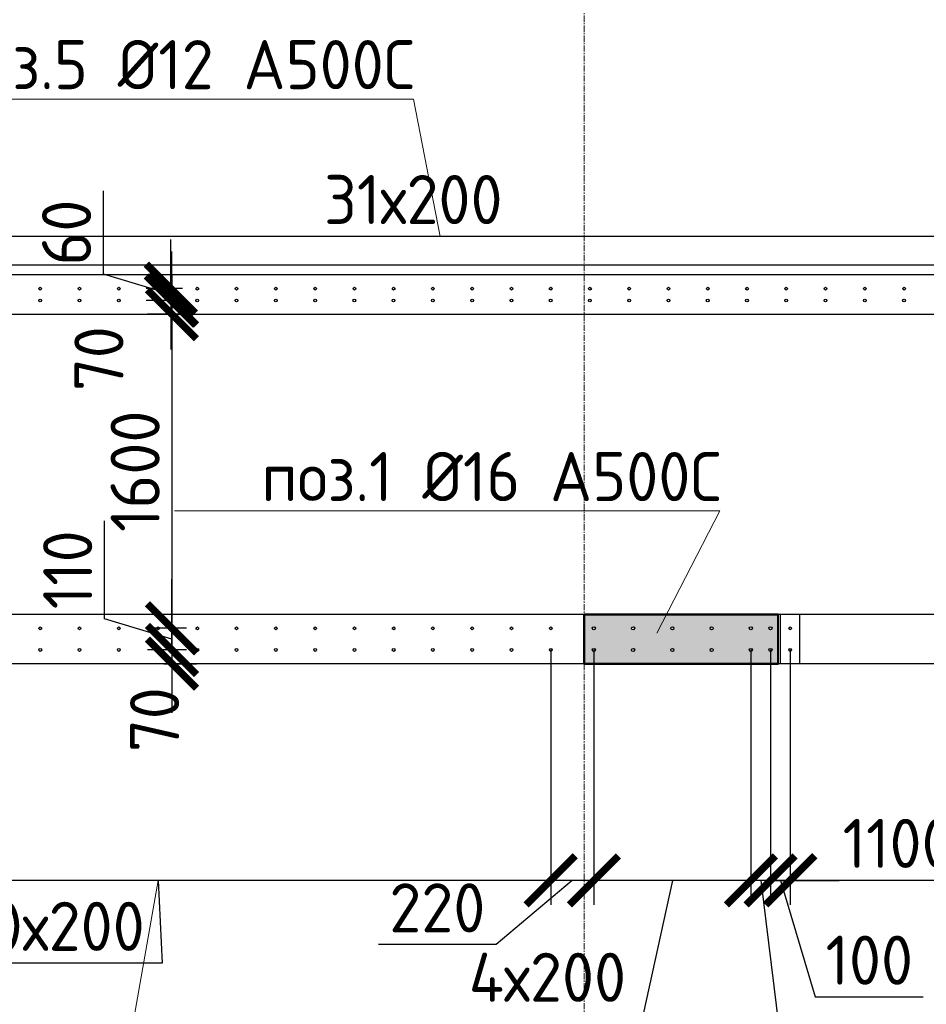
# Model space of a CAD drawing. Header units: millimetres. Extents: x 349531 to 1063351, y -131924 to 96186.
# Tile 195 of 230: x 979235 to 983853, y 50927 to 55941. Entities that reach past the tile are written whole.
import ezdxf
from ezdxf import colors
from ezdxf.entities.mleader import LeaderData, LeaderLine
from ezdxf.math import Vec2, Vec3

# ---------------------------------------------------------------- set-up
doc = ezdxf.new("R2010")
doc.units = ezdxf.units.MM
doc.linetypes.add('______5', pattern=[1100, 800, -100, 100, -100])
doc.linetypes.add('осевая', pattern=[50.8, 31.75, -6.35, 6.35, -6.35])
for name, color, linetype, lineweight in [('0 Фундамент', 5, 'Continuous', 30), ('Конструкции 0.5', 5, 'Continuous', 50), ('Оси', 40, '______5', 18), ('подоснова', 151, 'Continuous', 5), ('РАЗМЕРЫ', 1, 'Continuous', 9), ('СТЕНЫ', 3, 'Continuous', 30)]:
    doc.layers.add(name, color=color, linetype=linetype, lineweight=lineweight)
doc.styles.add('GOST-2.304_Type-B', font='GOST_Common.ttf')
doc.dimstyles.new('СПДС', dxfattribs={"dimscale": 100, "dimtxt": 2.5, "dimasz": 2.5, "dimexe": 1.25, "dimexo": 0, "dimtad": 1, "dimdec": 0, "dimtxsty": 'GOST-2.304_Type-B', "dimblk": 'ARCHTICK', "dimcen": 2.5, "dimdle": 2, "dimadec": 0, "dimazin": 2, "dimtfac": 0.75, "dimtdec": 0, "dimtmove": 1, "dimatfit": 3, "dimfxl": 1, "dimtolj": 1, "dimarcsym": 1})

# ---------------------------------------------------------------- blocks, each defined once
blk = doc.blocks.new('_ArchTick')
at = {"color": 0, "linetype": 'ByBlock', "const_width": 0.15}
blk.add_lwpolyline([(-0.5, -0.5), (0.5, 0.5)], dxfattribs=at)
blk = doc.blocks.new('*D194')
at = {"layer": 'DEFPOINTS', "color": 0, "transparency": 16777216}
for p in [(978139.5, 54837.7), (978139.5, 54571.4), (984339.5, 54571.4)]:
    blk.add_point(p, dxfattribs=at)
at = {"layer": 'РАЗМЕРЫ', "color": 0, "lineweight": -2, "transparency": 16777216}
for p, q in [((978139.5, 54571.4), (978139.5, 54962.7)), ((984339.5, 54571.4), (984339.5, 54962.7)), ((984539.5, 54837.7), (977939.5, 54837.7))]:
    blk.add_line(p, q, dxfattribs=at)
at = {"layer": 'РАЗМЕРЫ', "color": 0, "lineweight": -2, "transparency": 16777216, "xscale": 250, "yscale": 250, "zscale": 250, "rotation": 180}
blk.add_blockref('_ArchTick', (978139.5, 54837.7), dxfattribs=at)
at = {"layer": 'РАЗМЕРЫ', "color": 0, "lineweight": -2, "transparency": 16777216, "xscale": 250, "yscale": 250, "zscale": 250}
blk.add_blockref('_ArchTick', (984339.5, 54837.7), dxfattribs=at)
at = {"layer": 'РАЗМЕРЫ', "color": 0, "transparency": 16777216, "insert": (981239.5, 55025.2), "char_height": 250, "attachment_point": 5, "style": 'GOST-2.304_Type-B'}
blk.add_mtext('\\A1;31х200', dxfattribs=at)
blk = doc.blocks.new('*D256')
at = {"layer": 'DEFPOINTS', "color": 0, "transparency": 16777216}
for p in [(980010.2, 54511.4), (980063.8, 54511.4), (980092.9, 54441.4)]:
    blk.add_point(p, dxfattribs=at)
at = {"layer": 'РАЗМЕРЫ', "color": 0, "lineweight": -2, "transparency": 16777216}
for p, q in [((980010.2, 54511.4), (980010.2, 54761.4)), ((980063.8, 54511.4), (979885.2, 54511.4)), ((980010.2, 54441.4), (980010.2, 54511.4)), ((980092.9, 54441.4), (979885.2, 54441.4)), ((980010.2, 54441.4), (980010.2, 54191.4))]:
    blk.add_line(p, q, dxfattribs=at)
at = {"layer": 'РАЗМЕРЫ', "color": 0, "lineweight": -2, "transparency": 16777216, "xscale": 250, "yscale": 250, "zscale": 250}
for p, rotation in [((980010.2, 54511.4), 270), ((980010.2, 54441.4), 90)]:
    blk.add_blockref('_ArchTick', p, dxfattribs=dict(at, rotation=rotation))
at = {"layer": 'РАЗМЕРЫ', "color": 0, "transparency": 16777216, "insert": (979638.1, 54215.2), "char_height": 250, "attachment_point": 5, "rotation": 90, "style": 'GOST-2.304_Type-B'}
blk.add_mtext('\\A1;70', dxfattribs=at)
blk = doc.blocks.new('*D257')
at = {"layer": 'DEFPOINTS', "color": 0, "transparency": 16777216}
for p in [(980004.6, 54571.4), (980064.1, 54571.4), (980063.8, 54511.4)]:
    blk.add_point(p, dxfattribs=at)
at = {"layer": 'РАЗМЕРЫ', "color": 0, "lineweight": -2, "transparency": 16777216}
for p, q in [((979660.8, 54644.5), (979660.8, 55069.5)), ((980004.6, 54571.4), (980004.6, 54821.4)), ((980004.6, 54541.4), (979660.8, 54644.5)), ((980064.1, 54571.4), (979879.6, 54571.4)), ((980004.6, 54511.4), (980004.6, 54571.4)), ((980004.6, 54511.4), (980004.6, 54571.4)), ((980063.8, 54511.4), (979879.6, 54511.4)), ((980004.6, 54511.4), (980004.6, 54261.4))]:
    blk.add_line(p, q, dxfattribs=at)
at = {"layer": 'РАЗМЕРЫ', "color": 0, "lineweight": -2, "transparency": 16777216, "xscale": 250, "yscale": 250, "zscale": 250}
for p, rotation in [((980004.6, 54571.4), 270), ((980004.6, 54511.4), 90)]:
    blk.add_blockref('_ArchTick', p, dxfattribs=dict(at, rotation=rotation))
at = {"layer": 'РАЗМЕРЫ', "color": 0, "transparency": 16777216, "insert": (979473.3, 54857), "char_height": 250, "attachment_point": 5, "rotation": 90, "style": 'GOST-2.304_Type-B'}
blk.add_mtext('\\A1;60', dxfattribs=at)
blk = doc.blocks.new('*D258')
at = {"layer": 'DEFPOINTS', "color": 0, "transparency": 16777216}
for p in [(980092.9, 54441.4), (980010.2, 52841.7), (980083.8, 52841.7, -360)]:
    blk.add_point(p, dxfattribs=at)
at = {"layer": 'РАЗМЕРЫ', "color": 0, "lineweight": -2, "transparency": 16777216}
for p, q in [((980010.2, 54641.4), (980010.2, 52641.7)), ((980092.9, 54441.4), (979885.2, 54441.4)), ((980083.8, 52841.7), (979885.2, 52841.7))]:
    blk.add_line(p, q, dxfattribs=at)
at = {"layer": 'РАЗМЕРЫ', "color": 0, "lineweight": -2, "transparency": 16777216, "xscale": 250, "yscale": 250, "zscale": 250}
for p, rotation in [((980010.2, 54441.4), 90), ((980010.2, 52841.7), 270)]:
    blk.add_blockref('_ArchTick', p, dxfattribs=dict(at, rotation=rotation))
at = {"layer": 'РАЗМЕРЫ', "color": 0, "transparency": 16777216, "insert": (979822.7, 53641.5), "char_height": 250, "attachment_point": 5, "rotation": 90, "style": 'GOST-2.304_Type-B'}
blk.add_mtext('\\A1;1600', dxfattribs=at)
blk = doc.blocks.new('*D259')
at = {"layer": 'DEFPOINTS', "color": 0, "transparency": 16777216}
for p in [(980083.8, 52841.7, -360), (980010.2, 52731.4), (980083.8, 52731.4, -360)]:
    blk.add_point(p, dxfattribs=at)
at = {"layer": 'РАЗМЕРЫ', "color": 0, "lineweight": -2, "transparency": 16777216}
for p, q in [((979666.5, 52889.7), (979666.5, 53389.7)), ((980010.2, 52841.7), (980010.2, 53091.7)), ((980010.2, 52786.5), (979666.5, 52889.7)), ((980083.8, 52841.7), (979885.2, 52841.7)), ((980010.2, 52841.7), (980010.2, 52731.4)), ((980010.2, 52841.7), (980010.2, 52731.4)), ((980083.8, 52731.4), (979885.2, 52731.4)), ((980010.2, 52731.4), (980010.2, 52481.4))]:
    blk.add_line(p, q, dxfattribs=at)
at = {"layer": 'РАЗМЕРЫ', "color": 0, "lineweight": -2, "transparency": 16777216, "xscale": 250, "yscale": 250, "zscale": 250}
for p, rotation in [((980010.2, 52841.7), 270), ((980010.2, 52731.4), 90)]:
    blk.add_blockref('_ArchTick', p, dxfattribs=dict(at, rotation=rotation))
at = {"layer": 'РАЗМЕРЫ', "color": 0, "transparency": 16777216, "insert": (979479, 53139.7), "char_height": 250, "attachment_point": 5, "rotation": 90, "style": 'GOST-2.304_Type-B'}
blk.add_mtext('\\A1;110', dxfattribs=at)
blk = doc.blocks.new('*D260')
at = {"layer": 'DEFPOINTS', "color": 0, "transparency": 16777216}
for p in [(980083.8, 52731.4, -360), (979968.5, 52661.4), (980010.2, 52661.4)]:
    blk.add_point(p, dxfattribs=at)
at = {"layer": 'РАЗМЕРЫ', "color": 0, "lineweight": -2, "transparency": 16777216}
for p, q in [((980010.2, 52731.4), (980010.2, 52981.4)), ((980083.8, 52731.4), (979885.2, 52731.4)), ((980010.2, 52731.4), (980010.2, 52661.4)), ((979968.5, 52661.4), (980135.2, 52661.4)), ((980010.2, 52661.4), (980010.2, 52411.4))]:
    blk.add_line(p, q, dxfattribs=at)
at = {"layer": 'РАЗМЕРЫ', "color": 0, "lineweight": -2, "transparency": 16777216, "xscale": 250, "yscale": 250, "zscale": 250}
for p, rotation in [((980010.2, 52731.4), 270), ((980010.2, 52661.4), 90)]:
    blk.add_blockref('_ArchTick', p, dxfattribs=dict(at, rotation=rotation))
at = {"layer": 'РАЗМЕРЫ', "color": 0, "transparency": 16777216, "insert": (979921.8, 52376.8), "char_height": 250, "attachment_point": 5, "rotation": 90, "style": 'GOST-2.304_Type-B'}
blk.add_mtext('\\A1;70', dxfattribs=at)
blk = doc.blocks.new('*D261')
at = {"layer": 'DEFPOINTS', "color": 0, "transparency": 16777216}
for p in [(983059.2, 52731.4, -360), (983159.2, 52731.4, -360), (983059.2, 51558)]:
    blk.add_point(p, dxfattribs=at)
at = {"layer": 'РАЗМЕРЫ', "color": 0, "lineweight": -2, "transparency": 16777216}
for p, q in [((983059.2, 52731.4), (983059.2, 51433)), ((983159.2, 52731.4), (983159.2, 51433)), ((983059.2, 51558), (982809.2, 51558)), ((983159.2, 51558), (983059.2, 51558)), ((983159.2, 51558), (983059.2, 51558)), ((983109.2, 51558), (983287.3, 50964.2)), ((983159.2, 51558), (983409.2, 51558)), ((983287.3, 50964.2), (983837.3, 50964.2))]:
    blk.add_line(p, q, dxfattribs=at)
at = {"layer": 'РАЗМЕРЫ', "color": 0, "lineweight": -2, "transparency": 16777216, "xscale": 250, "yscale": 250, "zscale": 250}
blk.add_blockref('_ArchTick', (983059.2, 51558), dxfattribs=at)
at = {"layer": 'РАЗМЕРЫ', "color": 0, "lineweight": -2, "transparency": 16777216, "xscale": 250, "yscale": 250, "zscale": 250, "rotation": 180}
blk.add_blockref('_ArchTick', (983159.2, 51558), dxfattribs=at)
at = {"layer": 'РАЗМЕРЫ', "color": 0, "transparency": 16777216, "insert": (983562.3, 51151.7), "char_height": 250, "attachment_point": 5, "style": 'GOST-2.304_Type-B'}
blk.add_mtext('\\A1;100', dxfattribs=at)
blk = doc.blocks.new('*D262')
at = {"layer": 'DEFPOINTS', "color": 0, "transparency": 16777216}
for p in [(982959.2, 52731.4, -360), (983059.2, 52731.4, -360), (982959.2, 51558)]:
    blk.add_point(p, dxfattribs=at)
at = {"layer": 'РАЗМЕРЫ', "color": 0, "lineweight": -2, "transparency": 16777216}
for p, q in [((982959.2, 52731.4), (982959.2, 51433)), ((983059.2, 52731.4), (983059.2, 51433)), ((982959.2, 51558), (982709.2, 51558)), ((983059.2, 51558), (982959.2, 51558)), ((983059.2, 51558), (982959.2, 51558)), ((983009.2, 51558), (983147, 50454.6)), ((983059.2, 51558), (983309.2, 51558)), ((983147, 50454.6), (983697, 50454.6))]:
    blk.add_line(p, q, dxfattribs=at)
at = {"layer": 'РАЗМЕРЫ', "color": 0, "lineweight": -2, "transparency": 16777216, "xscale": 250, "yscale": 250, "zscale": 250}
blk.add_blockref('_ArchTick', (982959.2, 51558), dxfattribs=at)
at = {"layer": 'РАЗМЕРЫ', "color": 0, "lineweight": -2, "transparency": 16777216, "xscale": 250, "yscale": 250, "zscale": 250, "rotation": 180}
blk.add_blockref('_ArchTick', (983059.2, 51558), dxfattribs=at)
at = {"layer": 'РАЗМЕРЫ', "color": 0, "transparency": 16777216, "insert": (983422, 50642.1), "char_height": 250, "attachment_point": 5, "style": 'GOST-2.304_Type-B'}
blk.add_mtext('\\A1;100', dxfattribs=at)
blk = doc.blocks.new('*D263')
at = {"layer": 'DEFPOINTS', "color": 0, "transparency": 16777216}
for p in [(982159.2, 52731.4, -360), (982959.2, 52731.4, -360), (982159.2, 51558)]:
    blk.add_point(p, dxfattribs=at)
at = {"layer": 'РАЗМЕРЫ', "color": 0, "lineweight": -2, "transparency": 16777216}
for p, q in [((982159.2, 52731.4), (982159.2, 51433)), ((982959.2, 52731.4), (982959.2, 51433)), ((983159.2, 51558), (981959.2, 51558)), ((982559.2, 51558), (982410.4, 50877.1)), ((982410.4, 50877.1), (981435.4, 50877.1))]:
    blk.add_line(p, q, dxfattribs=at)
at = {"layer": 'РАЗМЕРЫ', "color": 0, "lineweight": -2, "transparency": 16777216, "xscale": 250, "yscale": 250, "zscale": 250, "rotation": 180}
blk.add_blockref('_ArchTick', (982159.2, 51558), dxfattribs=at)
at = {"layer": 'РАЗМЕРЫ', "color": 0, "lineweight": -2, "transparency": 16777216, "xscale": 250, "yscale": 250, "zscale": 250}
blk.add_blockref('_ArchTick', (982959.2, 51558), dxfattribs=at)
at = {"layer": 'РАЗМЕРЫ', "color": 0, "transparency": 16777216, "insert": (981922.9, 51064.6), "char_height": 250, "attachment_point": 5, "style": 'GOST-2.304_Type-B'}
blk.add_mtext('\\A1;4х200', dxfattribs=at)
blk = doc.blocks.new('*D264')
at = {"layer": 'DEFPOINTS', "color": 0, "transparency": 16777216}
for p in [(981939.6, 52731.4, -360), (982159.2, 52731.4, -360), (981939.6, 51558)]:
    blk.add_point(p, dxfattribs=at)
at = {"layer": 'РАЗМЕРЫ', "color": 0, "lineweight": -2, "transparency": 16777216}
for p, q in [((981939.6, 52731.4), (981939.6, 51433)), ((982159.2, 52731.4), (982159.2, 51433)), ((982049.4, 51558), (981662, 51230.7)), ((982359.2, 51558), (981739.6, 51558)), ((981662, 51230.7), (981062, 51230.7))]:
    blk.add_line(p, q, dxfattribs=at)
at = {"layer": 'РАЗМЕРЫ', "color": 0, "lineweight": -2, "transparency": 16777216, "xscale": 250, "yscale": 250, "zscale": 250, "rotation": 180}
blk.add_blockref('_ArchTick', (981939.6, 51558), dxfattribs=at)
at = {"layer": 'РАЗМЕРЫ', "color": 0, "lineweight": -2, "transparency": 16777216, "xscale": 250, "yscale": 250, "zscale": 250}
blk.add_blockref('_ArchTick', (982159.2, 51558), dxfattribs=at)
at = {"layer": 'РАЗМЕРЫ', "color": 0, "transparency": 16777216, "insert": (981362, 51418.2), "char_height": 250, "attachment_point": 5, "style": 'GOST-2.304_Type-B'}
blk.add_mtext('\\A1;220', dxfattribs=at)
blk = doc.blocks.new('*D265')
at = {"layer": 'DEFPOINTS', "color": 0, "transparency": 16777216}
for p in [(977939.5, 51964.5), (981939.6, 51984.5, -360), (977939.5, 51558)]:
    blk.add_point(p, dxfattribs=at)
at = {"layer": 'РАЗМЕРЫ', "color": 0, "lineweight": -2, "transparency": 16777216}
for p, q in [((977939.5, 51964.5), (977939.5, 51433)), ((981939.6, 51984.5), (981939.6, 51433)), ((982139.6, 51558), (977739.5, 51558)), ((979939.5, 51558), (979959.8, 51136.6)), ((979959.8, 51136.6), (978834.8, 51136.6))]:
    blk.add_line(p, q, dxfattribs=at)
at = {"layer": 'РАЗМЕРЫ', "color": 0, "lineweight": -2, "transparency": 16777216, "xscale": 250, "yscale": 250, "zscale": 250, "rotation": 180}
blk.add_blockref('_ArchTick', (977939.5, 51558), dxfattribs=at)
at = {"layer": 'РАЗМЕРЫ', "color": 0, "lineweight": -2, "transparency": 16777216, "xscale": 250, "yscale": 250, "zscale": 250}
blk.add_blockref('_ArchTick', (981939.6, 51558), dxfattribs=at)
at = {"layer": 'РАЗМЕРЫ', "color": 0, "transparency": 16777216, "insert": (979397.3, 51324.1), "char_height": 250, "attachment_point": 5, "style": 'GOST-2.304_Type-B'}
blk.add_mtext('\\A1;20х200', dxfattribs=at)
blk = doc.blocks.new('*D272')
at = {"layer": 'DEFPOINTS', "color": 0, "transparency": 16777216}
for p in [(983159.2, 52731.4, -360), (984259.2, 52724.4, -360), (984259.2, 51559)]:
    blk.add_point(p, dxfattribs=at)
at = {"layer": 'РАЗМЕРЫ', "color": 0, "lineweight": -2, "transparency": 16777216}
for p, q in [((983159.2, 52731.4), (983159.2, 51434)), ((984259.2, 52724.4), (984259.2, 51434)), ((982959.2, 51559), (984459.2, 51559))]:
    blk.add_line(p, q, dxfattribs=at)
at = {"layer": 'РАЗМЕРЫ', "color": 0, "lineweight": -2, "transparency": 16777216, "xscale": 250, "yscale": 250, "zscale": 250, "rotation": 180}
blk.add_blockref('_ArchTick', (983159.2, 51559), dxfattribs=at)
at = {"layer": 'РАЗМЕРЫ', "color": 0, "lineweight": -2, "transparency": 16777216, "xscale": 250, "yscale": 250, "zscale": 250}
blk.add_blockref('_ArchTick', (984259.2, 51559), dxfattribs=at)
at = {"layer": 'РАЗМЕРЫ', "color": 0, "transparency": 16777216, "insert": (983709.2, 51746.5), "char_height": 250, "attachment_point": 5, "style": 'GOST-2.304_Type-B'}
blk.add_mtext('\\A1;1100', dxfattribs=at)
blk = doc.blocks.new('оси2')
at = {"layer": 'Оси', "color": 16, "linetype": 'осевая', "lineweight": 0, "transparency": 33554687}
for p, q in [((987745.5, 5465.4), (987745.5, -20739.3)), ((979200, 1707.1), (1032582.1, 1707.1))]:
    blk.add_line(p, q, dxfattribs=at)
blk = doc.blocks.new('16арм')
at = {"layer": 'Конструкции 0.5', "lineweight": 0, "true_color": 0x939598, "transparency": 33554648}
h = blk.add_hatch(dxfattribs=at)
h.set_pattern_fill('ANSI35', color=252, scale=50)
h.paths.add_polyline_path([(1018409.3, 70374.9), (1018609.2, 70374.9), (1018609.2, 69124.9), (1018409.3, 69124.9)])
h.paths.add_polyline_path([(1024809.3, 70124.9), (1025059.3, 70124.9), (1025059.3, 69124.9), (1024809.3, 69124.9)])
h.paths.add_polyline_path([(1024809.2, 75074.9), (1025059.2, 75074.9), (1025059.2, 74074.9), (1024809.2, 74074.9)])
h.paths.add_polyline_path([(1023809.2, 79874.9), (1025059.3, 79874.9), (1025059.3, 79674.9), (1023809.2, 79674.9)])
h.paths.add_polyline_path([(1024809.2, 83274.9), (1025059.2, 83274.9), (1025059.2, 82274.9), (1024809.2, 82274.9)])
h.paths.add_polyline_path([(1024809.3, 86024.9), (1025059.2, 86024.9), (1025059.2, 85024.9), (1024809.3, 85024.9)])
h.paths.add_polyline_path([(1021609.2, 86024.9), (1022608.9, 86024.9), (1022608.9, 85774.9), (1021609.2, 85774.9)])
h.paths.add_polyline_path([(1017469.2, 86024.9), (1018469.2, 86024.9), (1018469.2, 85774.9), (1017469.2, 85774.9)])
h.paths.add_polyline_path([(1014609.2, 86024.9), (1014809.2, 86024.9), (1014809.2, 84774.9), (1014609.2, 84774.9)])
h.paths.add_polyline_path([(1009309.3, 86024.9), (1009509.3, 86024.9), (1009509.3, 84774.9), (1009309.3, 84774.9)])
h.paths.add_polyline_path([(994159.2, 86024.9), (995159.2, 86024.9), (995159.2, 85774.9), (994159.2, 85774.9)])
h.paths.add_polyline_path([(991159.2, 86024.9), (991359.2, 86024.9), (991359.2, 84774.9), (991159.2, 84774.9)])
h.paths.add_polyline_path([(986559.2, 86024.9), (986759.3, 86024.9), (986759.3, 84777.9), (986559.2, 84777.9)])
h.paths.add_polyline_path([(982109.3, 86024.9), (983098.2, 86024.9), (983098.2, 85774.9), (982109.3, 85774.9)])
h.paths.add_polyline_path([(977759.2, 86024.9), (978009.2, 86024.9), (978009.2, 85024.9), (977759.2, 85024.9)])
at = {"layer": 'Конструкции 0.5', "elevation": -360}
blk.add_lwpolyline([(982109.3, 86024.9), (983098.2, 86024.9), (983098.2, 85774.9), (982109.3, 85774.9)], close=True, dxfattribs=at)
blk = doc.blocks.new('_None')
blk = doc.blocks.new('стены техподполья')
at = {"layer": 'СТЕНЫ', "linetype": 'Continuous', "transparency": 33554687}
for p, q in [((463515.8, 1336.4), (456815.8, 1336.4, -360)), ((457015.8, 1136.4, -360), (463315.8, 1136.4)), ((503985.8, -393.6), (456435.8, -393.6)), ((462135.8, -643.6), (462135.8, -393.6)), ((462135.8, -393.6), (462135.8, -393.6)), ((465485.8, -643.6), (456935.8, -643.6)), ((462135.8, -643.6), (462135.8, -643.6))]:
    blk.add_line(p, q, dxfattribs=at)

msp = doc.modelspace()

# ---------------------------------------------------------------- linework, layer by layer
at = {"layer": '0 Фундамент', "color": 4, "elevation": -3100}
msp.add_lwpolyline([(984639.3, 53161.4), (984639.3, 54691.4), (977839.2, 54691.4)], dxfattribs=at)
at = {"layer": 'РАЗМЕРЫ', "color": 8, "linetype": 'Continuous', "lineweight": 30}
for centre in [(979339.5, 54571.4), (979539.5, 54571.4), (979739.5, 54571.4), (979939.5, 54571.4), (980139.5, 54571.4), (980339.5, 54571.4), (980539.5, 54571.4), (980739.5, 54571.4), (980939.5, 54571.4), (981139.5, 54571.4), (981339.5, 54571.4), (981539.5, 54571.4), (981739.5, 54571.4), (981939.5, 54571.4), (982139.5, 54571.4), (982339.5, 54571.4), (982539.5, 54571.4), (982739.5, 54571.4), (982939.5, 54571.4), (983139.5, 54571.4), (983339.5, 54571.4), (983539.5, 54571.4), (983739.5, 54571.4), (979339.2, 54511.4), (979539.2, 54511.4), (979739.2, 54511.4), (979939.2, 54511.4), (980139.2, 54511.4), (980339.2, 54511.4), (980539.2, 54511.4), (980739.2, 54511.4), (980939.2, 54511.4), (981139.2, 54511.4), (981339.2, 54511.4), (981539.2, 54511.4), (981739.2, 54511.4), (981939.2, 54511.4), (982139.2, 54511.4), (982339.2, 54511.4), (982539.2, 54511.4), (982739.2, 54511.4), (982939.2, 54511.4), (983139.2, 54511.4), (983339.2, 54511.4), (983539.2, 54511.4), (983739.2, 54511.4), (979339.6, 52841.7, -360), (979539.6, 52841.7, -360), (979739.6, 52841.7, -360), (979939.6, 52841.7, -360), (980139.6, 52841.7, -360), (980339.6, 52841.7, -360), (980539.6, 52841.7, -360), (980739.6, 52841.7, -360), (980939.6, 52841.7, -360), (981139.6, 52841.7, -360), (981339.6, 52841.7, -360), (981539.6, 52841.7, -360), (981739.6, 52841.7, -360), (981939.6, 52841.7, -360), (983159.2, 52841.7, -360), (979339.6, 52731.4, -360), (979539.6, 52731.4, -360), (979739.6, 52731.4, -360), (979939.6, 52731.4, -360), (980139.6, 52731.4, -360), (980339.6, 52731.4, -360), (980539.6, 52731.4, -360), (980739.6, 52731.4, -360), (980939.6, 52731.4, -360), (981139.6, 52731.4, -360), (981339.6, 52731.4, -360), (981539.6, 52731.4, -360), (981739.6, 52731.4, -360), (981939.6, 52731.4, -360), (983159.2, 52731.4, -360)]:
    msp.add_circle(centre, 7, dxfattribs=at)
at = {"layer": 'РАЗМЕРЫ', "color": 4, "linetype": 'Continuous', "lineweight": 30}
for centre in [(982159.2, 52841.7, -360), (982359.2, 52841.7, -360), (982559.2, 52841.7, -360), (982759.2, 52841.7, -360), (982959.2, 52841.7, -360), (983059.2, 52841.7, -360), (982159.2, 52731.4, -360), (982359.2, 52731.4, -360), (982559.2, 52731.4, -360), (982759.2, 52731.4, -360), (982959.2, 52731.4, -360), (983059.2, 52731.4, -360)]:
    msp.add_circle(centre, 8, dxfattribs=at)
at = {"layer": 'СТЕНЫ', "color": 252, "lineweight": 0, "true_color": 0x939598}
msp.add_lwpolyline([(983109.2, 52911.4), (982109.2, 52911.4), (982109.2, 52661.4), (983109.2, 52661.4)], close=True, dxfattribs=at)

# ---------------------------------------------------------------- block references
at = {"layer": 'Конструкции 0.5'}
for name, p in [('стены техподполья', (521073.4, 53304.9, 360)), ('16арм', (0, -33113.5, 360))]:
    msp.add_blockref(name, p, dxfattribs=at)
at = {"layer": 'РАЗМЕРЫ'}
msp.add_blockref('оси2', (-5636.2, 50954.2, -360), dxfattribs=at)

# ---------------------------------------------------------------- dimensions: what is measured, and where the dimension line sits
dim = msp.add_linear_dim(base=(978139.5, 54837.7), p1=(984339.5, 54571.4), p2=(978139.5, 54571.4), text='31х200', dimstyle='СПДС', dxfattribs=at)
dim.commit()
dim.dimension.update_dxf_attribs({"geometry": '*D194', "text_midpoint": (981239.5, 55025.2)})
for base, p1, p2, picture, middle in [((980004.6, 54571.4), (980063.8, 54511.4), (980064.1, 54571.4), '*D257', (979473.3, 54707)), ((980010.2, 52841.7), (980092.9, 54441.4), (980083.8, 52841.7, -360), '*D258', (979822.7, 53641.5)), ((980010.2, 52731.4), (980083.8, 52841.7, -360), (980083.8, 52731.4, -360), '*D259', (979479, 52952.2))]:
    dim = msp.add_linear_dim(base=base, p1=p1, p2=p2, angle=90, dimstyle='СПДС', dxfattribs=at)
    dim.commit()
    dim.dimension.update_dxf_attribs({"geometry": picture, "text_midpoint": middle})
for base, p1, p2, picture, middle in [((980010.2, 54511.4), (980092.9, 54441.4), (980063.8, 54511.4), '*D256', (979825.6, 54215.2)), ((980010.2, 52661.4), (980083.8, 52731.4, -360), (979968.5, 52661.4), '*D260', (980109.3, 52376.8))]:
    dim = msp.add_linear_dim(base=base, p1=p1, p2=p2, angle=90, dimstyle='СПДС', dxfattribs=at)
    dim.commit()
    dim.dimension.update_dxf_attribs({"geometry": picture, "text_midpoint": middle, "dimtype": 160})
for base, p1, p2, picture, middle in [((981939.6, 51558), (982159.2, 52731.4, -360), (981939.6, 52731.4, -360), '*D264', (981599.5, 51230.7)), ((982959.2, 51558), (983059.2, 52731.4, -360), (982959.2, 52731.4, -360), '*D262', (983209.5, 50454.6))]:
    dim = msp.add_linear_dim(base=base, p1=p1, p2=p2, dimstyle='СПДС', dxfattribs=at)
    dim.commit()
    dim.dimension.update_dxf_attribs({"geometry": picture, "text_midpoint": middle, "dimtype": 160})
for base, p1, p2, text, picture, middle in [((982159.2, 51558), (982959.2, 52731.4, -360), (982159.2, 52731.4, -360), '4х200', '*D263', (982347.9, 50877.1)), ((977939.5, 51558), (981939.6, 51984.5, -360), (977939.5, 51964.5), '20х200', '*D265', (979897.3, 51136.6))]:
    dim = msp.add_linear_dim(base=base, p1=p1, p2=p2, text=text, dimstyle='СПДС', dxfattribs=at)
    dim.commit()
    dim.dimension.update_dxf_attribs({"geometry": picture, "text_midpoint": middle, "dimtype": 160})
for base, p2, picture, middle in [((983059.2, 51558), (983059.2, 52731.4, -360), '*D261', (983349.8, 51151.7)), ((984259.2, 51559), (984259.2, 52724.4, -360), '*D272', (983709.2, 51746.5))]:
    dim = msp.add_linear_dim(base=base, p1=(983159.2, 52731.4, -360), p2=p2, dimstyle='СПДС', dxfattribs=at)
    dim.commit()
    dim.dimension.update_dxf_attribs({"geometry": picture, "text_midpoint": middle})

# ---------------------------------------------------------------- leaders
at = {"layer": 'подоснова', "color": 4, "ltscale": 0.3}
ml = msp.add_multileader_mtext('Standard', dxfattribs=at)
ml.set_content('{\\C2;поз.5 %%C12 А500С }', color=4, style='GOST-2.304_Type-B')
ml.set_leader_properties(color=256, linetype='ByLayer', lineweight=15)
ml.set_arrow_properties(name='NONE')
ml.build(insert=Vec2(0, 0))
ml.multileader.update_dxf_attribs({"text_left_attachment_type": 6, "text_right_attachment_type": 6, "dogleg_length": 0.1, "arrow_head_size": 18})
ctx = ml.context
ctx.base_point, ctx.char_height, ctx.arrow_head_size, ctx.landing_gap_size, ctx.plane_origin = Vec3(978867.5, 55537.2, 360), 250, 18, 20, Vec3(987752.6, 54452.6, 360)
ctx.left_attachment, ctx.right_attachment, ctx.text_align_type = 6, 6, 1
notes = []
notes.append((ctx, [(0, (1, 1, 0), (981241.3, 55537.2, 360), (-1, 0), 0.1, [(0, [(981375.9, 54837.7, 360)], 0, [])])]))
ctx.mtext.insert, ctx.mtext.width, ctx.mtext.alignment, ctx.mtext.flow_direction = Vec3(980054.4, 55837.2, 360), 4075.871, 2, 5
ml = msp.add_multileader_mtext('Standard', dxfattribs=at)
ml.set_content('{\\C2;поз.1 %%C16 А500С }', color=4, style='GOST-2.304_Type-B')
ml.set_leader_properties(color=256, linetype='ByLayer', lineweight=15)
ml.set_arrow_properties(name='NONE')
ml.build(insert=Vec2(0, 0))
ml.multileader.update_dxf_attribs({"text_left_attachment_type": 6, "text_right_attachment_type": 6, "dogleg_length": 0.1, "arrow_head_size": 18})
ctx = ml.context
ctx.base_point, ctx.char_height, ctx.arrow_head_size, ctx.landing_gap_size, ctx.plane_origin = Vec3(980476.6, 53439.4), 250, 18, 20, Vec3(986856, 54703.1)
ctx.left_attachment, ctx.right_attachment, ctx.text_align_type = 6, 6, 1
notes.append((ctx, [(0, (1, 1, 0), (982800.4, 53439.4), (-1, 0), 0.1, [(0, [(982479.3, 52816.9)], 0, [])])]))
ctx.mtext.insert, ctx.mtext.width, ctx.mtext.alignment, ctx.mtext.flow_direction = Vec3(981638.4, 53739.4), 4075.871, 2, 5
ml = msp.add_multileader_mtext('Standard', dxfattribs=at)
ml.set_content('{\\C2;поз.5 %%C12 А500С }', color=4, style='GOST-2.304_Type-B')
ml.set_leader_properties(color=256, linetype='ByLayer', lineweight=15)
ml.set_arrow_properties(name='NONE')
ml.build(insert=Vec2(0, 0))
ml.multileader.update_dxf_attribs({"text_left_attachment_type": 6, "text_right_attachment_type": 6, "dogleg_length": 0.1, "arrow_head_size": 18})
ctx = ml.context
ctx.base_point, ctx.char_height, ctx.arrow_head_size, ctx.landing_gap_size, ctx.plane_origin = Vec3(979726.4, 50348.1, 360), 250, 18, 20, Vec3(986316.3, 51172.9, 360)
ctx.left_attachment, ctx.right_attachment, ctx.text_align_type = 6, 6, 1
notes.append((ctx, [(1, (1, 1, 0), (979726.3, 50348.1, 360), (1, 0), 0.1, [(0, [(979939.5, 51558, 360)], 0, [])])]))
ctx.mtext.insert, ctx.mtext.width, ctx.mtext.alignment, ctx.mtext.flow_direction = Vec3(980913.3, 50648.1, 360), 4075.871, 2, 5
ml = msp.add_multileader_mtext('Standard', dxfattribs=at)
ml.set_content('{\\C2;поз.5 %%C12 А500С }', color=4, style='GOST-2.304_Type-B')
ml.set_leader_properties(color=256, linetype='ByLayer', lineweight=15)
ml.set_arrow_properties(name='NONE')
ml.build(insert=Vec2(0, 0))
ml.multileader.update_dxf_attribs({"text_left_attachment_type": 6, "text_right_attachment_type": 6, "dogleg_length": 0.1, "arrow_head_size": 18})
ctx = ml.context
ctx.base_point, ctx.char_height, ctx.arrow_head_size, ctx.landing_gap_size, ctx.plane_origin = Vec3(982730.9, 49937.9, 360), 250, 18, 20, Vec3(991735.9, 51173.9, 360)
ctx.left_attachment, ctx.right_attachment, ctx.text_align_type = 6, 6, 1
notes.append((ctx, [(0, (1, 1, 0), (985104.7, 49937.9, 360), (-1, 0), 0.1, [(0, [(985359.2, 51559, 360)], 0, [])])]))
ctx.mtext.insert, ctx.mtext.width, ctx.mtext.alignment, ctx.mtext.flow_direction = Vec3(983917.8, 50237.9, 360), 4075.871, 2, 5
for ctx, leaders in notes:
    for number, flags, end, landing, length, lines in leaders:
        leader = LeaderData()
        leader.index, (leader.has_last_leader_line, leader.has_dogleg_vector, leader.attachment_direction) = number, flags
        leader.last_leader_point, leader.dogleg_vector, leader.dogleg_length = Vec3(end), Vec3(landing), length
        for number, points, colour, breaks in lines:
            line = LeaderLine()
            line.index, line.vertices, line.color, line.breaks = number, Vec3.list(points), colors.encode_raw_color(colour), breaks
            leader.lines.append(line)
        ctx.leaders.append(leader)

doc.saveas('drawing.dxf')
